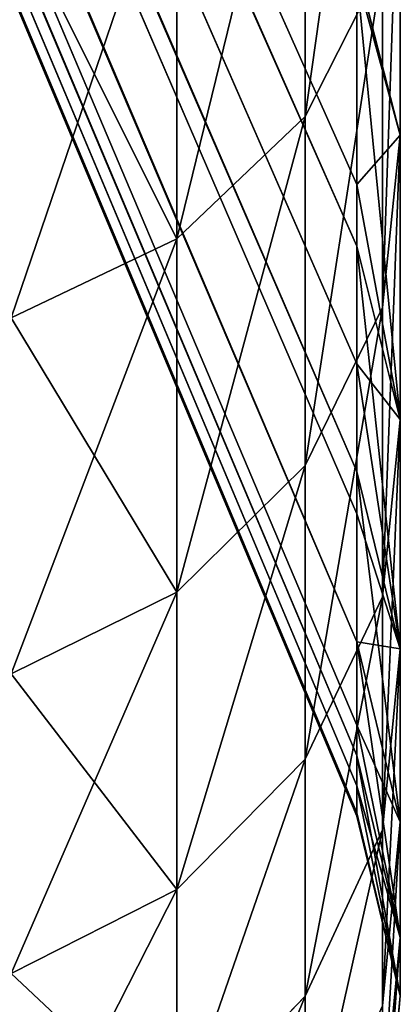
# Model space of a CAD drawing. Extents: x 0 to 350, y 0 to 45.
# Tile 92 of 144: x 244.723 to 245.053, y 16.495 to 17.349. Entities that reach past the tile are written whole.
import ezdxf

# ---------------------------------------------------------------- set-up
doc = ezdxf.new("R2010")
doc.units = 0
doc.layers.get('0').update_dxf_attribs({"color": 13, "linetype": 'CONTINUOUS'})

# ---------------------------------------------------------------- blocks, each defined once
blk = doc.blocks.new('GROUP_3')
for p, q in [((0.1876, 3.86563, 5.1697), (0.26882, 3.87335, 5.16673)), ((0.26882, 3.87335, 4.82147), (0.1876, 3.86563, 4.8185)), ((0.29403, 3.87335, 5.51108), (0.21324, 3.86563, 5.51997)), ((0.29403, 3.87335, 4.47713), (0.21324, 3.86563, 4.46824)), ((0.3443, 3.87335, 5.85266), (0.26437, 3.86563, 5.86742)), ((0.3443, 3.87335, 4.13555), (0.26437, 3.86563, 4.12078)), ((0.26882, 3.87335, 5.16673), (0.29403, 3.87335, 5.51108)), ((0.26882, 3.87335, 5.16673), (0.35991, 3.85446, 5.3649)), ((0.26882, 3.87335, 4.82147), (0.26882, 3.87335, 5.16673)), ((0.26882, 3.87335, 4.82147), (0.29403, 3.87335, 4.47713)), ((0.3482, 3.85446, 5.16383), (0.26882, 3.87335, 5.16673)), ((0.26882, 3.87335, 4.82147), (0.3482, 3.85446, 5.16383)), ((0.3482, 3.85446, 4.82437), (0.26882, 3.87335, 4.82147)), ((0.26882, 3.87335, 4.82147), (0.34674, 3.85446, 4.87039)), ((0.3443, 3.87335, 5.85266), (0.29403, 3.87335, 5.51108)), ((0.35991, 3.85446, 5.3649), (0.29403, 3.87335, 5.51108)), ((0.29403, 3.87335, 4.47713), (0.3443, 3.87335, 4.13555)), ((0.37298, 3.85446, 5.50239), (0.29403, 3.87335, 5.51108)), ((0.37298, 3.85446, 4.48582), (0.29403, 3.87335, 4.47713)), ((0.29403, 3.87335, 4.47713), (0.38621, 3.85446, 4.37728)), ((0.34074, 3.86563, 6.21022), (0.41937, 3.87335, 6.18966)), ((0.34074, 3.86563, 3.77799), (0.41937, 3.87335, 3.79854)), ((0.3443, 3.87335, 5.85266), (0.41937, 3.87335, 6.18966)), ((0.41937, 3.87335, 3.79854), (0.3443, 3.87335, 4.13555)), ((0.3443, 3.87335, 5.85266), (0.49621, 3.85446, 6.16957)), ((0.38621, 3.85446, 4.37728), (0.3443, 3.87335, 4.13555)), ((0.4224, 3.85446, 4.14997), (0.3443, 3.87335, 4.13555)), ((0.3443, 3.87335, 5.85266), (0.4224, 3.85446, 5.83823)), ((0.41937, 3.87335, 6.18966), (0.51884, 3.87335, 6.52029)), ((0.41937, 3.87335, 6.18966), (0.54297, 3.85446, 6.33576)), ((0.51884, 3.87335, 3.46792), (0.41937, 3.87335, 3.79854)), ((0.49621, 3.85446, 6.16957), (0.41937, 3.87335, 6.18966)), ((0.41937, 3.87335, 3.79854), (0.4224, 3.85446, 4.14997)), ((0.49621, 3.85446, 3.81863), (0.41937, 3.87335, 3.79854)), ((0.41937, 3.87335, 3.79854), (0.47787, 3.85446, 3.89116)), ((0.51884, 3.87335, 6.52029), (0.44192, 3.86563, 6.54653)), ((0.51884, 3.87335, 3.46792), (0.44192, 3.86563, 3.44168)), ((0.51884, 3.87335, 3.46792), (0.64218, 3.87335, 3.14544)), ((0.64218, 3.87335, 6.84277), (0.51884, 3.87335, 6.52029)), ((0.54297, 3.85446, 6.33576), (0.51884, 3.87335, 6.52029)), ((0.51884, 3.87335, 3.46792), (0.62068, 3.85446, 3.41754)), ((0.59401, 3.85446, 6.49464), (0.51884, 3.87335, 6.52029)), ((0.59401, 3.85446, 3.49357), (0.51884, 3.87335, 3.46792)), ((0.56737, 3.86563, 3.11365), (0.64218, 3.87335, 3.14544)), ((0.64218, 3.87335, 6.84277), (0.56737, 3.86563, 6.87455)), ((0.62068, 3.85446, 3.41754), (0.64218, 3.87335, 3.14544)), ((0.64218, 3.87335, 3.14544), (0.78873, 3.87335, 2.83282)), ((0.71528, 3.85446, 3.1765), (0.64218, 3.87335, 3.14544)), ((0.71079, 3.85446, 6.8011), (0.64218, 3.87335, 6.84277)), ((0.26437, 3.86563, 5.86742), (0.34074, 3.86563, 6.21022)), ((0.34074, 3.86563, 3.77799), (0.26437, 3.86563, 4.12078)), ((0.34074, 3.86563, 6.21022), (0.2687, 3.83214, 6.22905)), ((0.2687, 3.83214, 3.75915), (0.34074, 3.86563, 3.77799)), ((0.44192, 3.86563, 6.54653), (0.34074, 3.86563, 6.21022)), ((0.44192, 3.86563, 3.44168), (0.34074, 3.86563, 3.77799)), ((0.37145, 3.83214, 6.57057), (0.44192, 3.86563, 6.54653)), ((0.37145, 3.83214, 3.41764), (0.44192, 3.86563, 3.44168)), ((0.44192, 3.86563, 3.44168), (0.56737, 3.86563, 3.11365)), ((0.56737, 3.86563, 6.87455), (0.44192, 3.86563, 6.54653)), ((0.49885, 3.83214, 3.08453), (0.56737, 3.86563, 3.11365)), ((0.56737, 3.86563, 6.87455), (0.49885, 3.83214, 6.90368)), ((0.56737, 3.86563, 3.11365), (0.71644, 3.86563, 2.79566)), ((0.71644, 3.86563, 7.19255), (0.56737, 3.86563, 6.87455)), ((0.71644, 3.86563, 2.79566), (0.65023, 3.83214, 2.76161)), ((0.71644, 3.86563, 7.19255), (0.65023, 3.83214, 7.22659)), ((0.3482, 3.85446, 5.16383), (0.34674, 3.85446, 4.87039)), ((0.34674, 3.85446, 4.87039), (0.3482, 3.85446, 4.82437)), ((4.55241, 2.08864, 4.98238), (0.34674, 3.85446, 4.87039)), ((0.35991, 3.85446, 5.3649), (0.3482, 3.85446, 5.16383)), ((0.3482, 3.85446, 4.82437), (0.37298, 3.85446, 4.48582)), ((0.3482, 3.85446, 5.16383), (4.55366, 2.08864, 5.02922)), ((4.55241, 2.08864, 4.98238), (0.3482, 3.85446, 4.82437)), ((4.55241, 2.08864, 4.98238), (0.3482, 3.85446, 5.16383)), ((0.37298, 3.85446, 5.50239), (0.35991, 3.85446, 5.3649)), ((0.35991, 3.85446, 5.3649), (4.55366, 2.08864, 5.02922)), ((0.4224, 3.85446, 5.83823), (0.37298, 3.85446, 5.50239)), ((0.37298, 3.85446, 5.50239), (4.55988, 2.08864, 5.07566)), ((4.55366, 2.08864, 5.02922), (0.37298, 3.85446, 5.50239)), ((4.55241, 2.08864, 4.98238), (0.37298, 3.85446, 4.48582)), ((0.37298, 3.85446, 4.48582), (0.38621, 3.85446, 4.37728)), ((4.55615, 2.08864, 4.93568), (0.37298, 3.85446, 4.48582)), ((0.38621, 3.85446, 4.37728), (0.4224, 3.85446, 4.14997)), ((4.55615, 2.08864, 4.93568), (0.38621, 3.85446, 4.37728)), ((0.49621, 3.85446, 6.16957), (0.4224, 3.85446, 5.83823)), ((0.4224, 3.85446, 4.14997), (0.47787, 3.85446, 3.89116)), ((4.571, 2.08864, 5.12118), (0.4224, 3.85446, 5.83823)), ((0.4224, 3.85446, 5.83823), (4.55988, 2.08864, 5.07566)), ((4.55615, 2.08864, 4.93568), (0.4224, 3.85446, 4.14997)), ((0.4224, 3.85446, 4.14997), (4.56505, 2.08864, 4.88876)), ((0.47787, 3.85446, 3.89116), (0.49621, 3.85446, 3.81863)), ((4.56505, 2.08864, 4.88876), (0.47787, 3.85446, 3.89116)), ((0.54297, 3.85446, 6.33576), (0.49621, 3.85446, 6.16957)), ((0.49621, 3.85446, 3.81863), (0.59401, 3.85446, 3.49357)), ((4.56505, 2.08864, 4.88876), (0.49621, 3.85446, 3.81863)), ((4.571, 2.08864, 5.12118), (0.49621, 3.85446, 6.16957)), ((0.59401, 3.85446, 6.49464), (0.54297, 3.85446, 6.33576)), ((0.54297, 3.85446, 6.33576), (4.571, 2.08864, 5.12118)), ((0.71079, 3.85446, 6.8011), (0.59401, 3.85446, 6.49464)), ((0.59401, 3.85446, 3.49357), (0.62068, 3.85446, 3.41754)), ((0.59401, 3.85446, 6.49464), (4.58689, 2.08864, 5.16526)), ((4.571, 2.08864, 5.12118), (0.59401, 3.85446, 6.49464)), ((4.57836, 2.08864, 4.84477), (0.59401, 3.85446, 3.49357)), ((0.62068, 3.85446, 3.41754), (0.71528, 3.85446, 3.1765)), ((4.57836, 2.08864, 4.84477), (0.62068, 3.85446, 3.41754)), ((0.2687, 3.83214, 6.22905), (0.19116, 3.83214, 5.88095)), ((0.19116, 3.83214, 4.10726), (0.2687, 3.83214, 3.75915)), ((0.2687, 3.83214, 6.22905), (0.21095, 3.77645, 6.24415)), ((0.2687, 3.83214, 3.75915), (0.21095, 3.77645, 3.74405)), ((0.37145, 3.83214, 6.57057), (0.2687, 3.83214, 6.22905)), ((0.2687, 3.83214, 3.75915), (0.37145, 3.83214, 3.41764)), ((0.31495, 3.77645, 6.58984), (0.37145, 3.83214, 6.57057)), ((0.31495, 3.77645, 3.39836), (0.37145, 3.83214, 3.41764)), ((0.37145, 3.83214, 3.41764), (0.49885, 3.83214, 3.08453)), ((0.49885, 3.83214, 6.90368), (0.37145, 3.83214, 6.57057)), ((0.49885, 3.83214, 3.08453), (0.44391, 3.77645, 3.06118)), ((0.49885, 3.83214, 6.90368), (0.44391, 3.77645, 6.92702)), ((0.65023, 3.83214, 2.76161), (0.49885, 3.83214, 3.08453)), ((0.65023, 3.83214, 7.22659), (0.49885, 3.83214, 6.90368)), ((0.59714, 3.77645, 2.73432), (0.65023, 3.83214, 2.76161)), ((0.65023, 3.83214, 7.22659), (0.59714, 3.77645, 7.25389)), ((0.65023, 3.83214, 2.76161), (0.82477, 3.83214, 2.45061)), ((0.82477, 3.83214, 7.5376), (0.65023, 3.83214, 7.22659)), ((0.21095, 3.77645, 6.24415), (0.31495, 3.77645, 6.58984)), ((0.21095, 3.77645, 3.74405), (0.31495, 3.77645, 3.39836)), ((0.31495, 3.77645, 6.58984), (0.27845, 3.70449, 6.6023)), ((0.31495, 3.77645, 3.39836), (0.27845, 3.70449, 3.38591)), ((0.31495, 3.77645, 3.39836), (0.44391, 3.77645, 3.06118)), ((0.44391, 3.77645, 6.92702), (0.31495, 3.77645, 6.58984)), ((0.44391, 3.77645, 6.92702), (0.40841, 3.70449, 6.94211)), ((0.44391, 3.77645, 3.06118), (0.40841, 3.70449, 3.0461)), ((0.59714, 3.77645, 7.25389), (0.44391, 3.77645, 6.92702)), ((0.59714, 3.77645, 2.73432), (0.44391, 3.77645, 3.06118)), ((0.59714, 3.77645, 7.25389), (0.56284, 3.70449, 7.27152)), ((0.56284, 3.70449, 2.71668), (0.59714, 3.77645, 2.73432)), ((0.77382, 3.77645, 2.41951), (0.59714, 3.77645, 2.73432)), ((0.77382, 3.77645, 7.5687), (0.59714, 3.77645, 7.25389))]:
    blk.add_line(p, q)
mesh = blk.add_polyface()
corners = [(0.1876, 3.86563, 5.1697), (0.29403, 3.87335, 5.51108), (0.26882, 3.87335, 5.16673), (0.21324, 3.86563, 5.51997)]
mesh.append_faces([[corners[k] for k in face] for face in [(0, 1, 2), (1, 0, 3)]], dxfattribs={"vtx0": -1})
mesh = blk.add_polyface()
corners = [(0.1876, 3.86563, 5.1697), (0.26882, 3.87335, 4.82147), (0.1876, 3.86563, 4.8185), (0.26882, 3.87335, 5.16673)]
mesh.append_faces([[corners[k] for k in face] for face in [(0, 1, 2), (1, 0, 3)]], dxfattribs={"vtx0": -1})
mesh = blk.add_polyface()
corners = [(0.1876, 3.86563, 4.8185), (0.29403, 3.87335, 4.47713), (0.21324, 3.86563, 4.46824), (0.26882, 3.87335, 4.82147)]
mesh.append_faces([[corners[k] for k in face] for face in [(0, 1, 2), (1, 0, 3)]], dxfattribs={"vtx0": -1})
mesh = blk.add_polyface()
corners = [(0.21324, 3.86563, 5.51997), (0.3443, 3.87335, 5.85266), (0.29403, 3.87335, 5.51108), (0.26437, 3.86563, 5.86742)]
mesh.append_faces([[corners[k] for k in face] for face in [(0, 1, 2), (1, 0, 3)]], dxfattribs={"vtx0": -1})
mesh = blk.add_polyface()
corners = [(0.21324, 3.86563, 4.46824), (0.3443, 3.87335, 4.13555), (0.26437, 3.86563, 4.12078), (0.29403, 3.87335, 4.47713)]
mesh.append_faces([[corners[k] for k in face] for face in [(0, 1, 2), (1, 0, 3)]], dxfattribs={"vtx0": -1})
mesh = blk.add_polyface()
corners = [(0.26437, 3.86563, 5.86742), (0.41937, 3.87335, 6.18966), (0.3443, 3.87335, 5.85266), (0.34074, 3.86563, 6.21022)]
mesh.append_faces([[corners[k] for k in face] for face in [(0, 1, 2), (1, 0, 3)]], dxfattribs={"vtx0": -1})
mesh = blk.add_polyface()
corners = [(0.26437, 3.86563, 4.12078), (0.41937, 3.87335, 3.79854), (0.34074, 3.86563, 3.77799), (0.3443, 3.87335, 4.13555)]
mesh.append_faces([[corners[k] for k in face] for face in [(0, 1, 2), (1, 0, 3)]], dxfattribs={"vtx0": -1})
mesh = blk.add_polyface()
corners = [(0.35991, 3.85446, 5.3649), (0.3482, 3.85446, 5.16383), (0.26882, 3.87335, 5.16673)]
mesh.append_faces([[corners[k] for k in face] for face in [(0, 1, 2)]])
mesh = blk.add_polyface()
corners = [(0.26882, 3.87335, 5.16673), (0.3482, 3.85446, 5.16383), (0.26882, 3.87335, 4.82147)]
mesh.append_faces([[corners[k] for k in face] for face in [(0, 1, 2)]])
mesh = blk.add_polyface()
corners = [(0.26882, 3.87335, 4.82147), (0.37298, 3.85446, 4.48582), (0.29403, 3.87335, 4.47713), (0.3482, 3.85446, 4.82437)]
mesh.append_faces([[corners[k] for k in face] for face in [(0, 1, 2), (1, 0, 3)]], dxfattribs={"vtx0": -1})
mesh = blk.add_polyface()
corners = [(0.3482, 3.85446, 5.16383), (0.34674, 3.85446, 4.87039), (0.26882, 3.87335, 4.82147)]
mesh.append_faces([[corners[k] for k in face] for face in [(0, 1, 2)]])
mesh = blk.add_polyface()
corners = [(0.34674, 3.85446, 4.87039), (0.3482, 3.85446, 4.82437), (0.26882, 3.87335, 4.82147)]
mesh.append_faces([[corners[k] for k in face] for face in [(0, 1, 2)]])
mesh = blk.add_polyface()
corners = [(0.29403, 3.87335, 5.51108), (0.35991, 3.85446, 5.3649), (0.26882, 3.87335, 5.16673)]
mesh.append_faces([[corners[k] for k in face] for face in [(0, 1, 2)]])
mesh = blk.add_polyface()
corners = [(0.29403, 3.87335, 5.51108), (0.4224, 3.85446, 5.83823), (0.37298, 3.85446, 5.50239), (0.3443, 3.87335, 5.85266)]
mesh.append_faces([[corners[k] for k in face] for face in [(0, 1, 2), (1, 0, 3)]], dxfattribs={"vtx0": -1})
mesh = blk.add_polyface()
corners = [(0.29403, 3.87335, 5.51108), (0.37298, 3.85446, 5.50239), (0.35991, 3.85446, 5.3649)]
mesh.append_faces([[corners[k] for k in face] for face in [(0, 1, 2)]])
mesh = blk.add_polyface()
corners = [(0.29403, 3.87335, 4.47713), (0.38621, 3.85446, 4.37728), (0.3443, 3.87335, 4.13555)]
mesh.append_faces([[corners[k] for k in face] for face in [(0, 1, 2)]])
mesh = blk.add_polyface()
corners = [(0.37298, 3.85446, 4.48582), (0.38621, 3.85446, 4.37728), (0.29403, 3.87335, 4.47713)]
mesh.append_faces([[corners[k] for k in face] for face in [(0, 1, 2)]])
mesh = blk.add_polyface()
corners = [(0.34074, 3.86563, 6.21022), (0.51884, 3.87335, 6.52029), (0.41937, 3.87335, 6.18966), (0.44192, 3.86563, 6.54653)]
mesh.append_faces([[corners[k] for k in face] for face in [(0, 1, 2), (1, 0, 3)]], dxfattribs={"vtx0": -1})
mesh = blk.add_polyface()
corners = [(0.34074, 3.86563, 3.77799), (0.51884, 3.87335, 3.46792), (0.44192, 3.86563, 3.44168), (0.41937, 3.87335, 3.79854)]
mesh.append_faces([[corners[k] for k in face] for face in [(0, 1, 2), (1, 0, 3)]], dxfattribs={"vtx0": -1})
mesh = blk.add_polyface()
corners = [(0.41937, 3.87335, 6.18966), (0.49621, 3.85446, 6.16957), (0.3443, 3.87335, 5.85266)]
mesh.append_faces([[corners[k] for k in face] for face in [(0, 1, 2)]])
mesh = blk.add_polyface()
corners = [(0.4224, 3.85446, 4.14997), (0.41937, 3.87335, 3.79854), (0.3443, 3.87335, 4.13555)]
mesh.append_faces([[corners[k] for k in face] for face in [(0, 1, 2)]])
mesh = blk.add_polyface()
corners = [(0.49621, 3.85446, 6.16957), (0.4224, 3.85446, 5.83823), (0.3443, 3.87335, 5.85266)]
mesh.append_faces([[corners[k] for k in face] for face in [(0, 1, 2)]])
mesh = blk.add_polyface()
corners = [(0.38621, 3.85446, 4.37728), (0.4224, 3.85446, 4.14997), (0.3443, 3.87335, 4.13555)]
mesh.append_faces([[corners[k] for k in face] for face in [(0, 1, 2)]])
mesh = blk.add_polyface()
corners = [(0.54297, 3.85446, 6.33576), (0.49621, 3.85446, 6.16957), (0.41937, 3.87335, 6.18966)]
mesh.append_faces([[corners[k] for k in face] for face in [(0, 1, 2)]])
mesh = blk.add_polyface()
corners = [(0.41937, 3.87335, 3.79854), (0.59401, 3.85446, 3.49357), (0.51884, 3.87335, 3.46792), (0.49621, 3.85446, 3.81863)]
mesh.append_faces([[corners[k] for k in face] for face in [(0, 1, 2), (1, 0, 3)]], dxfattribs={"vtx0": -1})
mesh = blk.add_polyface()
corners = [(0.4224, 3.85446, 4.14997), (0.47787, 3.85446, 3.89116), (0.41937, 3.87335, 3.79854)]
mesh.append_faces([[corners[k] for k in face] for face in [(0, 1, 2)]])
mesh = blk.add_polyface()
corners = [(0.47787, 3.85446, 3.89116), (0.49621, 3.85446, 3.81863), (0.41937, 3.87335, 3.79854)]
mesh.append_faces([[corners[k] for k in face] for face in [(0, 1, 2)]])
mesh = blk.add_polyface()
corners = [(0.51884, 3.87335, 6.52029), (0.54297, 3.85446, 6.33576), (0.41937, 3.87335, 6.18966)]
mesh.append_faces([[corners[k] for k in face] for face in [(0, 1, 2)]])
mesh = blk.add_polyface()
corners = [(0.44192, 3.86563, 3.44168), (0.64218, 3.87335, 3.14544), (0.56737, 3.86563, 3.11365), (0.51884, 3.87335, 3.46792)]
mesh.append_faces([[corners[k] for k in face] for face in [(0, 1, 2), (1, 0, 3)]], dxfattribs={"vtx0": -1})
mesh = blk.add_polyface()
corners = [(0.44192, 3.86563, 6.54653), (0.64218, 3.87335, 6.84277), (0.51884, 3.87335, 6.52029), (0.56737, 3.86563, 6.87455)]
mesh.append_faces([[corners[k] for k in face] for face in [(0, 1, 2), (1, 0, 3)]], dxfattribs={"vtx0": -1})
mesh = blk.add_polyface()
corners = [(0.51884, 3.87335, 6.52029), (0.71079, 3.85446, 6.8011), (0.59401, 3.85446, 6.49464), (0.64218, 3.87335, 6.84277)]
mesh.append_faces([[corners[k] for k in face] for face in [(0, 1, 2), (1, 0, 3)]], dxfattribs={"vtx0": -1})
mesh = blk.add_polyface()
corners = [(0.51884, 3.87335, 6.52029), (0.59401, 3.85446, 6.49464), (0.54297, 3.85446, 6.33576)]
mesh.append_faces([[corners[k] for k in face] for face in [(0, 1, 2)]])
mesh = blk.add_polyface()
corners = [(0.59401, 3.85446, 3.49357), (0.62068, 3.85446, 3.41754), (0.51884, 3.87335, 3.46792)]
mesh.append_faces([[corners[k] for k in face] for face in [(0, 1, 2)]])
mesh = blk.add_polyface()
corners = [(0.51884, 3.87335, 3.46792), (0.62068, 3.85446, 3.41754), (0.64218, 3.87335, 3.14544)]
mesh.append_faces([[corners[k] for k in face] for face in [(0, 1, 2)]])
mesh = blk.add_polyface()
corners = [(0.56737, 3.86563, 3.11365), (0.78873, 3.87335, 2.83282), (0.71644, 3.86563, 2.79566), (0.64218, 3.87335, 3.14544)]
mesh.append_faces([[corners[k] for k in face] for face in [(0, 1, 2), (1, 0, 3)]], dxfattribs={"vtx0": -1})
mesh = blk.add_polyface()
corners = [(0.56737, 3.86563, 6.87455), (0.78873, 3.87335, 7.15539), (0.64218, 3.87335, 6.84277), (0.71644, 3.86563, 7.19255)]
mesh.append_faces([[corners[k] for k in face] for face in [(0, 1, 2), (1, 0, 3)]], dxfattribs={"vtx0": -1})
mesh = blk.add_polyface()
corners = [(0.62068, 3.85446, 3.41754), (0.71528, 3.85446, 3.1765), (0.64218, 3.87335, 3.14544)]
mesh.append_faces([[corners[k] for k in face] for face in [(0, 1, 2)]])
mesh = blk.add_polyface()
corners = [(0.78873, 3.87335, 7.15539), (0.71079, 3.85446, 6.8011), (0.64218, 3.87335, 6.84277)]
mesh.append_faces([[corners[k] for k in face] for face in [(0, 1, 2)]])
mesh = blk.add_polyface()
corners = [(0.71528, 3.85446, 3.1765), (0.78873, 3.87335, 2.83282), (0.64218, 3.87335, 3.14544)]
mesh.append_faces([[corners[k] for k in face] for face in [(0, 1, 2)]])
mesh = blk.add_polyface()
corners = [(0.19116, 3.83214, 5.88095), (0.34074, 3.86563, 6.21022), (0.26437, 3.86563, 5.86742), (0.2687, 3.83214, 6.22905)]
mesh.append_faces([[corners[k] for k in face] for face in [(0, 1, 2), (1, 0, 3)]], dxfattribs={"vtx0": -1})
mesh = blk.add_polyface()
corners = [(0.19116, 3.83214, 4.10726), (0.34074, 3.86563, 3.77799), (0.2687, 3.83214, 3.75915), (0.26437, 3.86563, 4.12078)]
mesh.append_faces([[corners[k] for k in face] for face in [(0, 1, 2), (1, 0, 3)]], dxfattribs={"vtx0": -1})
mesh = blk.add_polyface()
corners = [(0.2687, 3.83214, 6.22905), (0.44192, 3.86563, 6.54653), (0.34074, 3.86563, 6.21022), (0.37145, 3.83214, 6.57057)]
mesh.append_faces([[corners[k] for k in face] for face in [(0, 1, 2), (1, 0, 3)]], dxfattribs={"vtx0": -1})
mesh = blk.add_polyface()
corners = [(0.2687, 3.83214, 3.75915), (0.44192, 3.86563, 3.44168), (0.37145, 3.83214, 3.41764), (0.34074, 3.86563, 3.77799)]
mesh.append_faces([[corners[k] for k in face] for face in [(0, 1, 2), (1, 0, 3)]], dxfattribs={"vtx0": -1})
mesh = blk.add_polyface()
corners = [(0.37145, 3.83214, 3.41764), (0.56737, 3.86563, 3.11365), (0.49885, 3.83214, 3.08453), (0.44192, 3.86563, 3.44168)]
mesh.append_faces([[corners[k] for k in face] for face in [(0, 1, 2), (1, 0, 3)]], dxfattribs={"vtx0": -1})
mesh = blk.add_polyface()
corners = [(0.37145, 3.83214, 6.57057), (0.56737, 3.86563, 6.87455), (0.44192, 3.86563, 6.54653), (0.49885, 3.83214, 6.90368)]
mesh.append_faces([[corners[k] for k in face] for face in [(0, 1, 2), (1, 0, 3)]], dxfattribs={"vtx0": -1})
mesh = blk.add_polyface()
corners = [(0.49885, 3.83214, 3.08453), (0.71644, 3.86563, 2.79566), (0.65023, 3.83214, 2.76161), (0.56737, 3.86563, 3.11365)]
mesh.append_faces([[corners[k] for k in face] for face in [(0, 1, 2), (1, 0, 3)]], dxfattribs={"vtx0": -1})
mesh = blk.add_polyface()
corners = [(0.49885, 3.83214, 6.90368), (0.71644, 3.86563, 7.19255), (0.56737, 3.86563, 6.87455), (0.65023, 3.83214, 7.22659)]
mesh.append_faces([[corners[k] for k in face] for face in [(0, 1, 2), (1, 0, 3)]], dxfattribs={"vtx0": -1})
mesh = blk.add_polyface()
corners = [(0.65023, 3.83214, 2.76161), (0.88833, 3.86563, 2.4894), (0.82477, 3.83214, 2.45061), (0.71644, 3.86563, 2.79566)]
mesh.append_faces([[corners[k] for k in face] for face in [(0, 1, 2), (1, 0, 3)]], dxfattribs={"vtx0": -1})
mesh = blk.add_polyface()
corners = [(0.65023, 3.83214, 7.22659), (0.88833, 3.86563, 7.49881), (0.71644, 3.86563, 7.19255), (0.82477, 3.83214, 7.5376)]
mesh.append_faces([[corners[k] for k in face] for face in [(0, 1, 2), (1, 0, 3)]], dxfattribs={"vtx0": -1})
mesh = blk.add_polyface()
corners = [(0.3482, 3.85446, 5.16383), (4.55241, 2.08864, 4.98238), (0.34674, 3.85446, 4.87039)]
mesh.append_faces([[corners[k] for k in face] for face in [(0, 1, 2)]])
mesh = blk.add_polyface()
corners = [(4.55241, 2.08864, 4.98238), (0.3482, 3.85446, 4.82437), (0.34674, 3.85446, 4.87039)]
mesh.append_faces([[corners[k] for k in face] for face in [(0, 1, 2)]])
mesh = blk.add_polyface()
corners = [(0.35991, 3.85446, 5.3649), (4.55366, 2.08864, 5.02922), (0.3482, 3.85446, 5.16383)]
mesh.append_faces([[corners[k] for k in face] for face in [(0, 1, 2)]])
mesh = blk.add_polyface()
corners = [(4.55241, 2.08864, 4.98238), (0.37298, 3.85446, 4.48582), (0.3482, 3.85446, 4.82437)]
mesh.append_faces([[corners[k] for k in face] for face in [(0, 1, 2)]])
mesh = blk.add_polyface()
corners = [(0.3482, 3.85446, 5.16383), (4.55366, 2.08864, 5.02922), (4.55241, 2.08864, 4.98238)]
mesh.append_faces([[corners[k] for k in face] for face in [(0, 1, 2)]])
mesh = blk.add_polyface()
corners = [(0.37298, 3.85446, 5.50239), (4.55366, 2.08864, 5.02922), (0.35991, 3.85446, 5.3649)]
mesh.append_faces([[corners[k] for k in face] for face in [(0, 1, 2)]])
mesh = blk.add_polyface()
corners = [(0.4224, 3.85446, 5.83823), (4.55988, 2.08864, 5.07566), (0.37298, 3.85446, 5.50239)]
mesh.append_faces([[corners[k] for k in face] for face in [(0, 1, 2)]])
mesh = blk.add_polyface()
corners = [(0.37298, 3.85446, 5.50239), (4.55988, 2.08864, 5.07566), (4.55366, 2.08864, 5.02922)]
mesh.append_faces([[corners[k] for k in face] for face in [(0, 1, 2)]])
mesh = blk.add_polyface()
corners = [(4.55241, 2.08864, 4.98238), (4.55615, 2.08864, 4.93568), (0.37298, 3.85446, 4.48582)]
mesh.append_faces([[corners[k] for k in face] for face in [(0, 1, 2)]])
mesh = blk.add_polyface()
corners = [(4.55615, 2.08864, 4.93568), (0.38621, 3.85446, 4.37728), (0.37298, 3.85446, 4.48582)]
mesh.append_faces([[corners[k] for k in face] for face in [(0, 1, 2)]])
mesh = blk.add_polyface()
corners = [(4.55615, 2.08864, 4.93568), (0.4224, 3.85446, 4.14997), (0.38621, 3.85446, 4.37728)]
mesh.append_faces([[corners[k] for k in face] for face in [(0, 1, 2)]])
mesh = blk.add_polyface()
corners = [(0.49621, 3.85446, 6.16957), (4.571, 2.08864, 5.12118), (0.4224, 3.85446, 5.83823)]
mesh.append_faces([[corners[k] for k in face] for face in [(0, 1, 2)]])
mesh = blk.add_polyface()
corners = [(4.56505, 2.08864, 4.88876), (0.47787, 3.85446, 3.89116), (0.4224, 3.85446, 4.14997)]
mesh.append_faces([[corners[k] for k in face] for face in [(0, 1, 2)]])
mesh = blk.add_polyface()
corners = [(0.4224, 3.85446, 5.83823), (4.571, 2.08864, 5.12118), (4.55988, 2.08864, 5.07566)]
mesh.append_faces([[corners[k] for k in face] for face in [(0, 1, 2)]])
mesh = blk.add_polyface()
corners = [(4.55615, 2.08864, 4.93568), (4.56505, 2.08864, 4.88876), (0.4224, 3.85446, 4.14997)]
mesh.append_faces([[corners[k] for k in face] for face in [(0, 1, 2)]])
mesh = blk.add_polyface()
corners = [(4.56505, 2.08864, 4.88876), (0.49621, 3.85446, 3.81863), (0.47787, 3.85446, 3.89116)]
mesh.append_faces([[corners[k] for k in face] for face in [(0, 1, 2)]])
mesh = blk.add_polyface()
corners = [(0.54297, 3.85446, 6.33576), (4.571, 2.08864, 5.12118), (0.49621, 3.85446, 6.16957)]
mesh.append_faces([[corners[k] for k in face] for face in [(0, 1, 2)]])
mesh = blk.add_polyface()
corners = [(0.49621, 3.85446, 3.81863), (4.57836, 2.08864, 4.84477), (0.59401, 3.85446, 3.49357), (4.56505, 2.08864, 4.88876)]
mesh.append_faces([[corners[k] for k in face] for face in [(0, 1, 2), (1, 0, 3)]], dxfattribs={"vtx0": -1})
mesh = blk.add_polyface()
corners = [(0.59401, 3.85446, 6.49464), (4.571, 2.08864, 5.12118), (0.54297, 3.85446, 6.33576)]
mesh.append_faces([[corners[k] for k in face] for face in [(0, 1, 2)]])
mesh = blk.add_polyface()
corners = [(0.71079, 3.85446, 6.8011), (4.58689, 2.08864, 5.16526), (0.59401, 3.85446, 6.49464)]
mesh.append_faces([[corners[k] for k in face] for face in [(0, 1, 2)]])
mesh = blk.add_polyface()
corners = [(4.57836, 2.08864, 4.84477), (0.62068, 3.85446, 3.41754), (0.59401, 3.85446, 3.49357)]
mesh.append_faces([[corners[k] for k in face] for face in [(0, 1, 2)]])
mesh = blk.add_polyface()
corners = [(0.59401, 3.85446, 6.49464), (4.58689, 2.08864, 5.16526), (4.571, 2.08864, 5.12118)]
mesh.append_faces([[corners[k] for k in face] for face in [(0, 1, 2)]])
mesh = blk.add_polyface()
corners = [(4.57836, 2.08864, 4.84477), (0.71528, 3.85446, 3.1765), (0.62068, 3.85446, 3.41754)]
mesh.append_faces([[corners[k] for k in face] for face in [(0, 1, 2)]])
mesh = blk.add_polyface()
corners = [(0.13245, 3.77645, 5.89179), (0.2687, 3.83214, 6.22905), (0.19116, 3.83214, 5.88095), (0.21095, 3.77645, 6.24415)]
mesh.append_faces([[corners[k] for k in face] for face in [(0, 1, 2), (1, 0, 3)]], dxfattribs={"vtx0": -1})
mesh = blk.add_polyface()
corners = [(0.13245, 3.77645, 4.09642), (0.2687, 3.83214, 3.75915), (0.21095, 3.77645, 3.74405), (0.19116, 3.83214, 4.10726)]
mesh.append_faces([[corners[k] for k in face] for face in [(0, 1, 2), (1, 0, 3)]], dxfattribs={"vtx0": -1})
mesh = blk.add_polyface()
corners = [(0.21095, 3.77645, 6.24415), (0.37145, 3.83214, 6.57057), (0.2687, 3.83214, 6.22905), (0.31495, 3.77645, 6.58984)]
mesh.append_faces([[corners[k] for k in face] for face in [(0, 1, 2), (1, 0, 3)]], dxfattribs={"vtx0": -1})
mesh = blk.add_polyface()
corners = [(0.21095, 3.77645, 3.74405), (0.37145, 3.83214, 3.41764), (0.31495, 3.77645, 3.39836), (0.2687, 3.83214, 3.75915)]
mesh.append_faces([[corners[k] for k in face] for face in [(0, 1, 2), (1, 0, 3)]], dxfattribs={"vtx0": -1})
mesh = blk.add_polyface()
corners = [(0.31495, 3.77645, 3.39836), (0.49885, 3.83214, 3.08453), (0.44391, 3.77645, 3.06118), (0.37145, 3.83214, 3.41764)]
mesh.append_faces([[corners[k] for k in face] for face in [(0, 1, 2), (1, 0, 3)]], dxfattribs={"vtx0": -1})
mesh = blk.add_polyface()
corners = [(0.31495, 3.77645, 6.58984), (0.49885, 3.83214, 6.90368), (0.37145, 3.83214, 6.57057), (0.44391, 3.77645, 6.92702)]
mesh.append_faces([[corners[k] for k in face] for face in [(0, 1, 2), (1, 0, 3)]], dxfattribs={"vtx0": -1})
mesh = blk.add_polyface()
corners = [(0.44391, 3.77645, 3.06118), (0.65023, 3.83214, 2.76161), (0.59714, 3.77645, 2.73432), (0.49885, 3.83214, 3.08453)]
mesh.append_faces([[corners[k] for k in face] for face in [(0, 1, 2), (1, 0, 3)]], dxfattribs={"vtx0": -1})
mesh = blk.add_polyface()
corners = [(0.44391, 3.77645, 6.92702), (0.65023, 3.83214, 7.22659), (0.49885, 3.83214, 6.90368), (0.59714, 3.77645, 7.25389)]
mesh.append_faces([[corners[k] for k in face] for face in [(0, 1, 2), (1, 0, 3)]], dxfattribs={"vtx0": -1})
mesh = blk.add_polyface()
corners = [(0.59714, 3.77645, 2.73432), (0.82477, 3.83214, 2.45061), (0.77382, 3.77645, 2.41951), (0.65023, 3.83214, 2.76161)]
mesh.append_faces([[corners[k] for k in face] for face in [(0, 1, 2), (1, 0, 3)]], dxfattribs={"vtx0": -1})
mesh = blk.add_polyface()
corners = [(0.59714, 3.77645, 7.25389), (0.82477, 3.83214, 7.5376), (0.65023, 3.83214, 7.22659), (0.77382, 3.77645, 7.5687)]
mesh.append_faces([[corners[k] for k in face] for face in [(0, 1, 2), (1, 0, 3)]], dxfattribs={"vtx0": -1})
mesh = blk.add_polyface()
corners = [(0.31495, 3.77645, 6.58984), (0.17363, 3.70449, 6.25391), (0.27845, 3.70449, 6.6023), (0.21095, 3.77645, 6.24415)]
mesh.append_faces([[corners[k] for k in face] for face in [(0, 1, 2), (1, 0, 3)]], dxfattribs={"vtx0": -1})
mesh = blk.add_polyface()
corners = [(0.21095, 3.77645, 3.74405), (0.27845, 3.70449, 3.38591), (0.17363, 3.70449, 3.7343), (0.31495, 3.77645, 3.39836)]
mesh.append_faces([[corners[k] for k in face] for face in [(0, 1, 2), (1, 0, 3)]], dxfattribs={"vtx0": -1})
mesh = blk.add_polyface()
corners = [(0.31495, 3.77645, 3.39836), (0.40841, 3.70449, 3.0461), (0.27845, 3.70449, 3.38591), (0.44391, 3.77645, 3.06118)]
mesh.append_faces([[corners[k] for k in face] for face in [(0, 1, 2), (1, 0, 3)]], dxfattribs={"vtx0": -1})
mesh = blk.add_polyface()
corners = [(0.44391, 3.77645, 6.92702), (0.27845, 3.70449, 6.6023), (0.40841, 3.70449, 6.94211), (0.31495, 3.77645, 6.58984)]
mesh.append_faces([[corners[k] for k in face] for face in [(0, 1, 2), (1, 0, 3)]], dxfattribs={"vtx0": -1})
mesh = blk.add_polyface()
corners = [(0.59714, 3.77645, 7.25389), (0.40841, 3.70449, 6.94211), (0.56284, 3.70449, 7.27152), (0.44391, 3.77645, 6.92702)]
mesh.append_faces([[corners[k] for k in face] for face in [(0, 1, 2), (1, 0, 3)]], dxfattribs={"vtx0": -1})
mesh = blk.add_polyface()
corners = [(0.44391, 3.77645, 3.06118), (0.56284, 3.70449, 2.71668), (0.40841, 3.70449, 3.0461), (0.59714, 3.77645, 2.73432)]
mesh.append_faces([[corners[k] for k in face] for face in [(0, 1, 2), (1, 0, 3)]], dxfattribs={"vtx0": -1})
mesh = blk.add_polyface()
corners = [(0.59714, 3.77645, 2.73432), (0.74089, 3.70449, 2.39942), (0.56284, 3.70449, 2.71668), (0.77382, 3.77645, 2.41951)]
mesh.append_faces([[corners[k] for k in face] for face in [(0, 1, 2), (1, 0, 3)]], dxfattribs={"vtx0": -1})
mesh = blk.add_polyface()
corners = [(0.77382, 3.77645, 7.5687), (0.56284, 3.70449, 7.27152), (0.74089, 3.70449, 7.58879), (0.59714, 3.77645, 7.25389)]
mesh.append_faces([[corners[k] for k in face] for face in [(0, 1, 2), (1, 0, 3)]], dxfattribs={"vtx0": -1})
blk = doc.blocks.new('COMPONENT')
at = {"xscale": 2, "yscale": 2, "zscale": 2}
blk.add_blockref('GROUP_3', (0.01511, 45.03847, 0.01179), dxfattribs=at)
blk = doc.blocks.new('SKP8C79')
at = {"extrusion": (0, -1, -1.11022e-16)}
blk.add_blockref('COMPONENT', (0, 0), dxfattribs=at)
blk = doc.blocks.new('GROUP_4')
at = {"extrusion": (1, 1.68165e-15, 4.996e-16), "rotation": 270}
blk.add_blockref('SKP8C79', (90.33415, 20.05022, 192.26801), dxfattribs=at)

msp = doc.modelspace()

# ---------------------------------------------------------------- block references
at = {"extrusion": (0, -1, -2.77556e-16)}
msp.add_blockref('GROUP_4', (0, 0, -36), dxfattribs=at)

doc.saveas('drawing.dxf')
